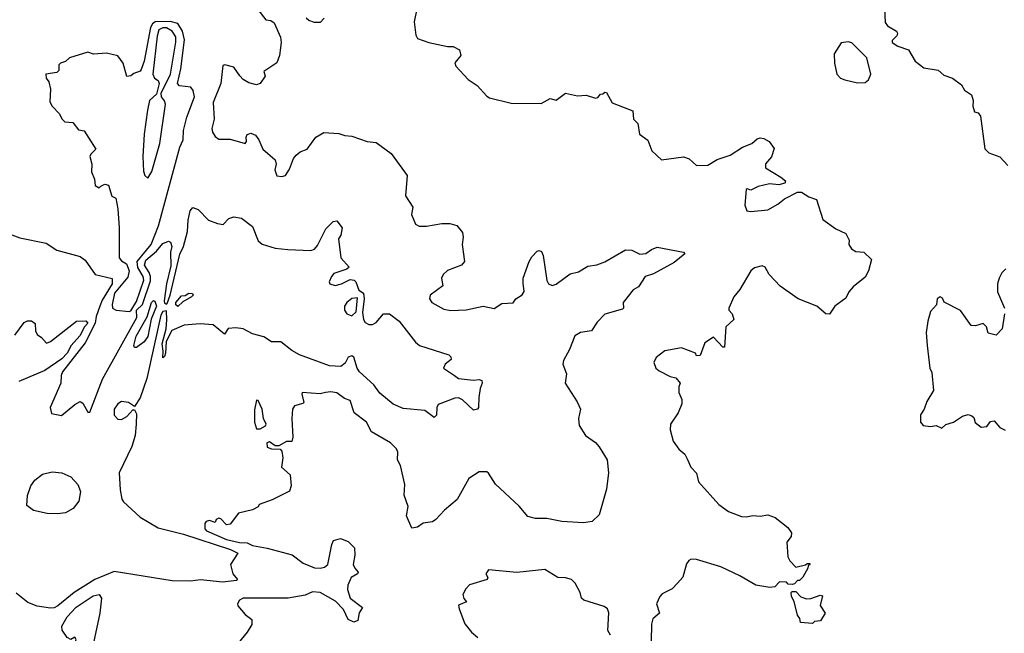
# Model space of a CAD drawing. Extents: x 1552294 to 1694791, y 811929 to 917222.
# Tile 154 of 256: x 1636141 to 1641398, y 843347 to 846627. Entities that reach past the tile are written whole.
import ezdxf

# ---------------------------------------------------------------- set-up
doc = ezdxf.new("R2010")
doc.units = 0

msp = doc.modelspace()

# ---------------------------------------------------------------- linework, layer by layer
at = {"layer": '0CON10XD'}
for points in [[(1637412, 846682), (1637455, 846626.7), (1637482.5, 846622.5), (1637500, 846610), (1637534.1, 846534.1), (1637536.9, 846505), (1637528.8, 846435), (1637513.6, 846396.4), (1637445, 846350), (1637452.5, 846325), (1637425, 846286.7), (1637405, 846278.8), (1637365, 846290), (1637335, 846306.7), (1637316, 846326), (1637285, 846372.5), (1637236.1, 846386.1), (1637225, 846382.5), (1637215.7, 846285), (1637173.9, 846185), (1637179, 846095), (1637168, 846045), (1637171.3, 846025), (1637185, 846002.2), (1637205, 845987.5), (1637265, 845989.2), (1637345, 845964.3), (1637352, 845975), (1637350.5, 845999.5), (1637356.1, 846013.9), (1637375, 846021.2), (1637400.5, 846010.5), (1637418.6, 845985), (1637440, 845935), (1637505, 845877.5), (1637511.2, 845855), (1637504.3, 845825), (1637515, 845792.2), (1637541.2, 845788.8), (1637560, 845795), (1637581.7, 845828.3), (1637603.8, 845885), (1637617.6, 845902.4), (1637639.1, 845920.9), (1637675.9, 845934.1), (1637721.7, 845998.3), (1637765, 846024.4), (1637845, 846019.1), (1637877.4, 846007.4), (1637915, 846004.6), (1637996.4, 845976.4), (1638045, 845970.9), (1638125, 845912.5)], [(1638262, 846685), (1638247.5, 846615), (1638255.6, 846545), (1638265, 846526), (1638325, 846504.7), (1638425, 846483.6), (1638455, 846482.9), (1638490, 846465), (1638496.7, 846435), (1638464.1, 846395.9), (1638469.3, 846379.3), (1638535, 846306.7), (1638583.3, 846275), (1638635, 846217.5), (1638649.3, 846209.3), (1638765, 846180), (1638925, 846178.8), (1638973.6, 846206.4), (1639005, 846197.5), (1639055, 846233.3), (1639119.5, 846219.5), (1639165, 846224), (1639215, 846207.5), (1639228.3, 846211.7), (1639241.7, 846228.3), (1639255, 846230), (1639265, 846240), (1639275, 846237.5), (1639305, 846182.5), (1639415, 846140), (1639418.8, 846095), (1639441.7, 846071.7), (1639450, 846015), (1639495, 845982.5), (1639516.4, 845926.4), (1639568.3, 845878.3), (1639685, 845893.8), (1639715, 845883.8), (1639755, 845847.5), (1639815, 845849.1), (1639865, 845880), (1639935, 845902), (1640000, 845945), (1640050, 845965), (1640079.3, 845990.7), (1640095, 845996.2), (1640115, 845991.2), (1640142.5, 845975), (1640168.8, 845938.8), (1640155.7, 845894.3), (1640123.2, 845856.8), (1640123.8, 845835), (1640205, 845786), (1640230, 845765), (1640226.4, 845753.6), (1640195, 845744.3), (1640145, 845749.4), (1640083.8, 845736.2), (1640045, 845716.2), (1640025, 845723.3), (1640020, 845720), (1640012.5, 845635), (1640024.2, 845605), (1640045, 845600.9), (1640135, 845610.8), (1640189.8, 845640.2), (1640225, 845670), (1640295, 845705.7), (1640315, 845704.4), (1640355, 845680.4), (1640396.2, 845666.2), (1640429.6, 845559.6), (1640498.3, 845508.3), (1640552.5, 845485), (1640569.3, 845449.3), (1640568.8, 845425), (1640583, 845403), (1640605, 845388.8), (1640647.5, 845385), (1640690, 845345), (1640673.8, 845285), (1640655, 845250), (1640591.3, 845198.7), (1640568.3, 845171.7), (1640551.7, 845138.3), (1640493.8, 845096.2), (1640465, 845053.8), (1640445, 845054), (1640396.7, 845095), (1640297.5, 845135), (1640202, 845202), (1640142, 845265), (1640121.2, 845305), (1640105, 845310.8), (1640065, 845300.8), (1640045, 845283.8), (1639986.2, 845185), (1639954.3, 845145.7), (1639927.5, 845085), (1639927.5, 845075), (1639945.7, 845055.7), (1639954, 845025), (1639911.2, 844985), (1639905, 844876.7), (1639895, 844876.2), (1639845, 844930), (1639799.5, 844900.5), (1639775, 844832.5), (1639755, 844830), (1639750, 844845), (1639675, 844874), (1639585, 844856.7), (1639539.3, 844820.7), (1639527.5, 844795), (1639537.5, 844765), (1639555, 844750), (1639615, 844720), (1639645, 844713.3), (1639667.5, 844685), (1639660, 844665), (1639660, 844635), (1639676.1, 844596.1), (1639676.1, 844573.9), (1639656.7, 844525), (1639616.2, 844465), (1639613.8, 844435), (1639630, 844375), (1639661.4, 844331.4), (1639693.3, 844305), (1639705, 844280), (1639724, 844235), (1639755, 844202.5), (1639765, 844156.7), (1639875, 844035.7), (1639925, 843998.6), (1639995, 843972.5), (1640019.7, 843970.3), (1640055, 843977.5), (1640095, 843973.8), (1640135, 843980.8), (1640175, 843967.1), (1640242.6, 843912.6), (1640262.5, 843885), (1640260.8, 843865), (1640237.5, 843835), (1640243, 843757), (1640253.9, 843733.9), (1640285, 843700), (1640337.5, 843712.5), (1640345, 843720), (1640360, 843720), (1640360, 843715), (1640351.7, 843708.3), (1640350, 843695), (1640323, 843647), (1640305, 843630), (1640295, 843630), (1640278.3, 843611.7), (1640265, 843607.5), (1640245, 843610), (1640235, 843620), (1640198.3, 843621.7), (1640172.5, 843595), (1640147.3, 843592.7), (1640072.5, 843605), (1639985.4, 843655.4), (1639885, 843702.5), (1639755, 843742), (1639726.4, 843743.6), (1639713.3, 843736.7), (1639701.7, 843718.3), (1639681.7, 843648.3), (1639654.1, 843615.9), (1639624.1, 843585.9), (1639571.2, 843558.8), (1639558.8, 843545), (1639541.2, 843505), (1639556.7, 843455), (1639522.5, 843425), (1639514.4, 843395.6), (1639512, 843305)], [(1640758, 846685), (1640762.3, 846612.3), (1640775, 846593.3), (1640822.5, 846565), (1640827.5, 846555), (1640825, 846540), (1640800, 846515), (1640800, 846505), (1640830, 846485), (1640886.1, 846466.1), (1640922.5, 846405), (1640969.3, 846369.3), (1641045, 846356.7), (1641075, 846331.2), (1641122.5, 846315), (1641169.3, 846279.3), (1641185, 846250), (1641222.5, 846225), (1641232.5, 846195), (1641230, 846165), (1641240, 846135), (1641258.3, 846128.3), (1641271.7, 846111.7), (1641295, 845936.7), (1641315, 845916), (1641373.6, 845893.6), (1641417.7, 845847.7)], [(1636725, 845067.1), (1636735, 845070.8), (1636765, 845120), (1636804.9, 845235), (1636800.3, 845255), (1636772.6, 845302.6), (1636768.8, 845335), (1636844.1, 845425), (1636883, 845525), (1636995.4, 845945), (1637014.6, 845985.4), (1637015.4, 846035), (1637033.7, 846106.3), (1637074.6, 846215), (1637068.3, 846248.3), (1637055, 846265.8), (1636995, 846274.1), (1636983.4, 846285), (1637001.3, 846365), (1637021.1, 846518.9), (1637011.4, 846565), (1636985, 846605.7), (1636945, 846617), (1636865.1, 846614.9), (1636849.7, 846605), (1636839.5, 846585), (1636806.6, 846405), (1636789.6, 846360.4), (1636785, 846352), (1636750.3, 846339.7), (1636735, 846326.7), (1636714, 846324), (1636694.5, 846394.5), (1636665, 846433.8), (1636605, 846448), (1636535, 846443.3), (1636505, 846453.8), (1636406.5, 846423.5), (1636385, 846403.3), (1636360, 846395), (1636350, 846385), (1636350, 846355), (1636340, 846345), (1636280, 846335), (1636282.5, 846315), (1636297.5, 846295), (1636306.4, 846256.4), (1636303, 846187), (1636314.2, 846164.2), (1636352.5, 846125), (1636367.5, 846095), (1636381.7, 846081.7), (1636425, 846076.7), (1636455, 846037.5), (1636485, 846032.5), (1636547.5, 845935), (1636521.2, 845908.8), (1636516.2, 845895), (1636525.6, 845855.6), (1636524.3, 845814.3), (1636540, 845775), (1636545, 845740), (1636565, 845727.5), (1636573.6, 845736.4), (1636595, 845747.5), (1636615, 845742.5), (1636633.9, 845683.9), (1636655, 845673.3), (1636665.8, 845615.8), (1636672.4, 845515), (1636672.9, 845355), (1636685, 845338.3), (1636712.1, 845322.1), (1636725.2, 845285), (1636718.6, 845251.4), (1636646.9, 845165), (1636634.6, 845105), (1636637.1, 845085), (1636656.2, 845075), (1636725, 845067.1)], [(1637766.7, 846635), (1637745, 846611.2), (1637715, 846612), (1637685, 846622), (1637670, 846635)], [(1636825, 845780), (1636847.5, 845815), (1636889.5, 845965), (1636919.7, 846175), (1636915, 846193.1), (1636898.8, 846215), (1636896.5, 846235), (1636946.5, 846335), (1636975, 846506.2), (1636974.3, 846535), (1636955, 846565.2), (1636925, 846583), (1636905, 846583.6), (1636885, 846573.1), (1636875, 846538), (1636852.7, 846335), (1636861.2, 846315), (1636881, 846301), (1636885.8, 846285), (1636871, 846229), (1636835, 846194.2), (1636822.8, 846142.8), (1636805.6, 846015.6), (1636798.8, 845895), (1636803, 845817), (1636810, 845795), (1636825, 845780)], [(1640615, 846290), (1640655, 846292), (1640673.3, 846305), (1640686.2, 846335), (1640663.6, 846423.6), (1640583.6, 846503.6), (1640565, 846508.8), (1640526.4, 846503.6), (1640490, 846445), (1640491.2, 846395), (1640503.3, 846335), (1640523.3, 846315), (1640547.5, 846305), (1640615, 846290)], [(1638125, 845912.5), (1638210.8, 845795), (1638200.8, 845685), (1638240, 845625), (1638232.5, 845585), (1638255, 845533.3), (1638274.1, 845524.1), (1638314.1, 845524.1), (1638395, 845537.1), (1638437.7, 845537.7), (1638475, 845526.7), (1638505, 845490), (1638508.8, 845465), (1638504.1, 845425.9), (1638515.8, 845334.2), (1638500, 845315), (1638425, 845285.6), (1638401.4, 845265), (1638392.9, 845245), (1638400, 845205), (1638333.3, 845155), (1638328.8, 845135), (1638342.5, 845115), (1638405, 845079.4), (1638443.1, 845073.1), (1638525, 845075.4), (1638615, 845095.3), (1638675, 845083.2), (1638715, 845109.4), (1638775.6, 845114.4), (1638790, 845135), (1638823.7, 845156.3), (1638834.4, 845175), (1638829.4, 845219.4), (1638829.5, 845245), (1638861.9, 845335), (1638875, 845358.8), (1638905, 845390), (1638915, 845393.3), (1638927.3, 845387.3), (1638936.8, 845366.8), (1638955, 845232.5), (1638964.4, 845214.4), (1638985, 845206.7), (1639005, 845213.3), (1639080.9, 845269.1), (1639125, 845278.6), (1639175, 845310), (1639222.7, 845317.3), (1639265, 845332.5), (1639375, 845397.1), (1639410, 845395), (1639453, 845373), (1639485, 845376.4), (1639515, 845399.5), (1639545, 845410.6), (1639686.2, 845385), (1639691.9, 845375), (1639635, 845328.8), (1639525, 845269.2), (1639480, 845255), (1639445, 845200), (1639417, 845183), (1639370, 845125), (1639363.8, 845115), (1639366, 845085), (1639360.6, 845079.4), (1639266.3, 845053.7), (1639225, 845010.4), (1639195, 844964), (1639135, 844955.4), (1639105, 844936.4), (1639076.3, 844863.7), (1639044.5, 844805), (1639040.5, 844785), (1639060.6, 844735), (1639054.4, 844685), (1639118.6, 844585), (1639136, 844545), (1639124, 844495), (1639128.8, 844458.8), (1639162.5, 844405), (1639215, 844366.7), (1639235, 844344.4), (1639278.5, 844275), (1639284.6, 844205), (1639275, 844117.5), (1639235, 843980), (1639197.5, 843945), (1639151.7, 843938.3), (1639035, 843945.7), (1638955, 843961.1), (1638895, 843960.6), (1638855, 843972.5), (1638807.2, 844027.2), (1638682, 844145), (1638643.9, 844203.9), (1638635, 844210), (1638595, 844210), (1638540, 844175), (1638476.8, 844063.2), (1638410, 844005), (1638364, 843955), (1638345, 843942.5), (1638295, 843935.6), (1638265, 843913.8), (1638235, 843910), (1638206.2, 843975), (1638215.8, 844025), (1638194.4, 844085), (1638197.3, 844142.7), (1638173.6, 844243.6), (1638158.6, 844275), (1638160, 844315), (1638153.2, 844333.2), (1638121.4, 844365), (1638018.9, 844425), (1637993.3, 844475), (1637926.5, 844525), (1637905, 844592), (1637875, 844602.9), (1637835, 844632.5), (1637801.7, 844638.3), (1637774.2, 844634.2), (1637745, 844626.9), (1637650, 844635), (1637647.5, 844625), (1637658.3, 844581.7), (1637653.3, 844575), (1637607.7, 844562.3), (1637597.8, 844545), (1637593.6, 844495), (1637600, 844395), (1637595, 844372.5), (1637565, 844372.5), (1637525, 844350), (1637505, 844350), (1637475, 844370), (1637460, 844365), (1637463, 844343), (1637486.2, 844333.8), (1637531.7, 844331.7), (1637540.7, 844320.7), (1637546.2, 844285), (1637538.8, 844235), (1637585.5, 844195), (1637590.8, 844135), (1637582.1, 844107.9), (1637489.1, 844060.9), (1637420, 844035), (1637415, 844022.5), (1637385, 844006.7), (1637310.3, 843989.7), (1637265, 843930), (1637245, 843927.5), (1637215, 843960), (1637205, 843962.5), (1637190, 843955), (1637185, 843940), (1637155, 843950), (1637137.5, 843945), (1637130, 843935), (1637130, 843905), (1637138.6, 843895), (1637245, 843848.4), (1637315, 843832.4), (1637355, 843830.9), (1637385, 843816), (1637462.5, 843802.5), (1637596.9, 843766.9), (1637655, 843721.5), (1637715, 843697), (1637745, 843695.2), (1637769.3, 843700.7), (1637785.8, 843715), (1637807.3, 843822.7), (1637817.3, 843842.7), (1637855, 843854), (1637895, 843838.8), (1637928, 843805), (1637930, 843765), (1637921.2, 843715), (1637930, 843695), (1637948.8, 843675), (1637945.6, 843664.4), (1637911.2, 843645), (1637893.3, 843605), (1637891.7, 843581.7), (1637906.2, 843535), (1637971.2, 843485), (1637953, 843457), (1637946.7, 843415), (1637925, 843406.7), (1637895, 843421.2), (1637869.4, 843475), (1637828.3, 843518.3), (1637745, 843565.8), (1637705, 843568.5), (1637665, 843551.7), (1637575, 843534.6), (1637395, 843535.3), (1637333.8, 843535), (1637314, 843525), (1637303.8, 843505), (1637306, 843495), (1637345, 843448.8), (1637380.5, 843420.5), (1637380, 843395), (1637356.1, 843353.9), (1637292.5, 843275)], [(1636061.7, 845491.7), (1636141.7, 845461.7), (1636283.2, 845433.2), (1636338.8, 845395), (1636465, 845361.2), (1636491.3, 845341.3), (1636545, 845265.7), (1636635, 845243.3), (1636634.2, 845215), (1636581.7, 845128.3), (1636568.6, 845095), (1636548.9, 845041.1), (1636545, 845005.4), (1636490.3, 844899.7), (1636370.5, 844745), (1636362.9, 844725), (1636361.5, 844685), (1636303.6, 844553.6), (1636311.7, 844521.7), (1636365, 844511.2), (1636435, 844569.5), (1636465, 844585.7), (1636478, 844578), (1636505, 844530), (1636515, 844530), (1636583.9, 844705), (1636766.8, 845035), (1636764.4, 845075), (1636796.8, 845105), (1636839.3, 845230.7), (1636840.5, 845255), (1636832.4, 845275), (1636808, 845315), (1636815, 845341.5), (1636871, 845389), (1636905, 845430), (1636935, 845442.9), (1636947.1, 845437.1), (1636953.8, 845415), (1636946.7, 845385), (1636948.3, 845311.7), (1636925.4, 845215), (1636912.1, 845125), (1636915, 845112.6), (1636925, 845106.2), (1636929.3, 845110.7), (1636945, 845154.2), (1636996.9, 845373.1), (1637016.2, 845415), (1637037.1, 845495), (1637040, 845555), (1637050.6, 845605), (1637065, 845623.8), (1637095, 845613.3), (1637150, 845555), (1637197, 845537), (1637227, 845533), (1637257.5, 845565), (1637285, 845573.8), (1637325, 845566), (1637385, 845521.2), (1637414.5, 845445), (1637435, 845426.5), (1637505, 845405.4), (1637572.1, 845397.9), (1637695, 845393.3), (1637715, 845400), (1637730.6, 845419.4), (1637775, 845508.8), (1637815, 845548.8), (1637835, 845552.5), (1637863.3, 845515), (1637856.7, 845475), (1637843.3, 845455), (1637856.7, 845355), (1637900, 845305), (1637887.3, 845292.7), (1637819.4, 845270.6), (1637805.7, 845254.3), (1637794, 845225), (1637796.7, 845215), (1637825, 845205.7), (1637860, 845215), (1637905, 845238.8), (1637927.5, 845235), (1637936.7, 845225), (1637951.7, 845181.7), (1637976.7, 845165), (1637981.2, 845135), (1637972.2, 845062.2), (1637976.7, 845025), (1637985, 845008), (1638005, 844997.5), (1638025, 844998), (1638045, 845008.8), (1638084.3, 845055.7), (1638115, 845054.2), (1638167.5, 845015), (1638255, 844903.8), (1638276.2, 844885), (1638432.5, 844835), (1638442.5, 844825), (1638445, 844810), (1638412.5, 844785), (1638403.3, 844765), (1638462.5, 844725)], [(1641406.7, 845295), (1641385.9, 845274.1), (1641370, 845245), (1641361.2, 845215), (1641361.7, 845171.7), (1641398.8, 845085)], [(1636985, 845094.7), (1636975, 845103.8), (1636975.4, 845115), (1637005, 845150.9), (1637025, 845153.3), (1637045, 845164.4), (1637064.3, 845164.3), (1637067.5, 845155), (1637058.9, 845145), (1637011.9, 845118.1), (1636985, 845094.7)], [(1637915, 845044.3), (1637938.6, 845065), (1637945, 845140), (1637915, 845136.2), (1637888.8, 845115), (1637876.2, 845095), (1637876, 845075), (1637888.8, 845055), (1637915, 845044.3)], [(1641400, 845055), (1641386.7, 844975), (1641355, 844940), (1641311.7, 844951.7), (1641302.5, 844985), (1641285, 845002.5), (1641245, 844991.2), (1641221.7, 844991.7), (1641165, 845072), (1641077, 845117), (1641067.7, 845137.7), (1641055, 845146.2), (1641040, 845135), (1641037, 845103), (1641005, 845067.5), (1640990.8, 845015), (1640981.4, 844955), (1640986, 844885), (1641001.2, 844765), (1641010.7, 844740.7), (1641020, 844645), (1640983.9, 844586.1), (1640970, 844545), (1640951.2, 844515), (1640950, 844475), (1640965, 844458.8), (1641005, 844453.3), (1641035, 844457.5), (1641065, 844443.3), (1641086.7, 844463.3), (1641127.5, 844475), (1641175, 844508.8), (1641205, 844516.2), (1641225, 844510), (1641235, 844500), (1641243.6, 844473.6), (1641275, 844450), (1641305, 844452.5), (1641325, 844480), (1641345, 844482.5), (1641375, 844447.5), (1641403, 844433)], [(1636754.1, 844874.1), (1636750.8, 844885), (1636762.8, 844935), (1636821, 845039), (1636844.9, 845115.1), (1636855, 845125.3), (1636863.4, 845123.4), (1636871, 845095), (1636843, 845027), (1636825, 844933.8), (1636805, 844904.5), (1636765, 844874.4), (1636754.1, 844874.1)], [(1638462.5, 844725), (1638485, 844710), (1638565, 844699.8), (1638595, 844703.6), (1638607.9, 844697.9), (1638611.1, 844685), (1638599.2, 844655), (1638592.5, 844607.5), (1638591.8, 844555), (1638585, 844544.5), (1638565, 844540), (1638505, 844595.6), (1638485, 844605.5), (1638465, 844604.4), (1638375, 844570.8), (1638368.2, 844555), (1638366.1, 844513.9), (1638355, 844500.6), (1638305, 844537.5), (1638189.1, 844549.1), (1638135, 844572), (1638065, 844630), (1638031.8, 844675), (1637955, 844744.6), (1637942.8, 844765), (1637925, 844823.8), (1637915, 844830.8), (1637895, 844822.5), (1637878.8, 844791.2), (1637855.9, 844774.1), (1637795, 844776.6), (1637635, 844835.9), (1637595, 844858), (1637535, 844904.4), (1637485.9, 844905.9), (1637445, 844931.1), (1637385, 844948.6), (1637335, 844974.2), (1637295, 844980.8), (1637255, 844976.2), (1637235, 844946.2), (1637175, 844995.8), (1637105, 845001.4), (1637020, 844995), (1636954.3, 844965.7), (1636922.5, 844907.5), (1636920, 844845), (1636915, 844827.5), (1636905, 844820), (1636907.5, 844855), (1636901.6, 844895), (1636923.3, 844975), (1636927.6, 845022.4), (1636925, 845070), (1636905, 845067.3), (1636895, 845047.5), (1636820, 844710), (1636785, 844605.6), (1636755, 844560), (1636721.7, 844581.7), (1636685, 844585.8), (1636665, 844573.8), (1636645.8, 844545), (1636645, 844513.3), (1636665, 844492.5), (1636685, 844490), (1636713.5, 844506.5), (1636745, 844542.5), (1636755, 844542.5), (1636765, 844520), (1636764, 844465), (1636757.5, 844405), (1636739.6, 844345), (1636672.4, 844205), (1636678.1, 844115), (1636686.7, 844065), (1636695, 844049.8), (1636785, 843968.5), (1636881.3, 843911.3), (1637015, 843878.1), (1637267.5, 843795), (1637306.2, 843775), (1637267.5, 843715), (1637280, 843665), (1637303.8, 843635), (1637299.7, 843630.3), (1637225, 843621), (1637106.4, 843633.6), (1637053.5, 843626.5), (1636955, 843628.5), (1636645, 843677.1), (1636543, 843635), (1636432.4, 843565), (1636345, 843494.8), (1636325, 843483.2), (1636305, 843481.4), (1636235, 843491.8), (1636185, 843512.9), (1636121.8, 843561.8)], [(1636115, 844941.1), (1636165, 845008.2), (1636183.4, 845016.6), (1636205, 845016.7), (1636223.4, 845003.4), (1636226.2, 844963.8), (1636234, 844945), (1636258.3, 844928.3), (1636285, 844898.2), (1636305, 844906.1), (1636444.1, 845015.9), (1636495, 845017.3), (1636505.1, 845005.1), (1636486.4, 844985), (1636462.3, 844937.7), (1636415.2, 844884.8), (1636395.5, 844845), (1636366.3, 844815), (1636275, 844752.3), (1636136.1, 844693.9)], [(1637425, 844440), (1637454.3, 844455.7), (1637458, 844465), (1637443.1, 844495), (1637435, 844545.7), (1637415, 844591.2), (1637405, 844593.3), (1637395, 844542.5), (1637394.1, 844475), (1637405, 844440), (1637425, 844440)], [(1636345.4, 843985.4), (1636287.4, 843987.4), (1636214.4, 844004.4), (1636180, 844030), (1636183.1, 844083.1), (1636201.6, 844135), (1636222.7, 844165), (1636262.7, 844197.3), (1636315, 844210.6), (1636366.2, 844205), (1636413.6, 844183.6), (1636452.3, 844142.3), (1636465.4, 844105), (1636456.3, 844053.6), (1636426.2, 844013.8), (1636385, 843991.5), (1636345.4, 843985.4)], [(1639295, 843338), (1639281.7, 843361.7), (1639286.7, 843456.7), (1639278.9, 843478.9), (1639261.2, 843491.2), (1639152.5, 843525), (1639140, 843535), (1639133.3, 843565), (1639106.7, 843615), (1639086.7, 843635), (1639055, 843644.2), (1639015, 843646.2), (1638945, 843689.2), (1638795, 843672.5), (1638644, 843686), (1638630, 843665), (1638640, 843645), (1638636.7, 843635), (1638543.2, 843606.8), (1638523.3, 843585), (1638507.5, 843555), (1638513.1, 843533.1), (1638527.5, 843515), (1638485, 843497.5), (1638488, 843478), (1638517.3, 843397.3), (1638553.1, 843353.1), (1638587.5, 843325)], [(1636465, 843086), (1636450.6, 843100.6), (1636434.1, 843195), (1636430.7, 843279.3), (1636443.1, 843315), (1636435, 843327.1), (1636415, 843314.6), (1636395, 843325.7), (1636368.5, 843365), (1636365.6, 843385), (1636395.6, 843435), (1636442.6, 843487.4), (1636533, 843547), (1636565, 843554.4), (1636578.2, 843535), (1636568.4, 843455), (1636511.4, 843188.6), (1636489.8, 843115), (1636475, 843090.7), (1636465, 843086)], [(1640375, 843400), (1640310, 843405), (1640307, 843427), (1640293.3, 843445), (1640277, 843517), (1640262.5, 843545), (1640260, 843565), (1640265, 843570), (1640285, 843570), (1640311.7, 843541.7), (1640341.7, 843531.7), (1640365, 843533.8), (1640415, 843551.4), (1640427.6, 843547.6), (1640415.8, 843495.8), (1640442.5, 843455), (1640416.4, 843413.6), (1640385, 843410), (1640375, 843400)]]:
    msp.add_lwpolyline(points, dxfattribs=at)

doc.saveas('drawing.dxf')
